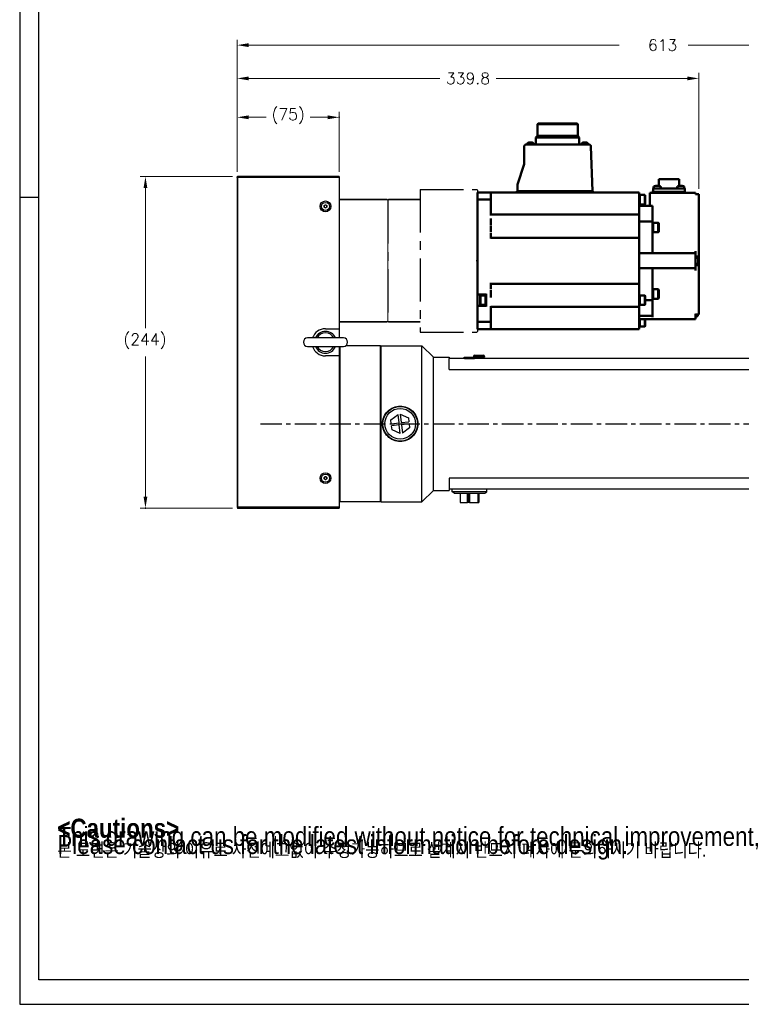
# Model space of a CAD drawing. Extents: x 20147 to 21832, y 4365 to 5553.
# Tile 1 of 19: x 20147 to 20678, y 4365 to 5090. Entities that reach past the tile are written whole.
import ezdxf

# ---------------------------------------------------------------- set-up
doc = ezdxf.new("R2010")
doc.units = 0
doc.header["$LTSCALE"] = 25.4
doc.linetypes.add('CENTER', pattern=[2, 1.25, -0.25, 0.25, -0.25])
doc.layers.get('0').update_dxf_attribs({"linetype": 'CONTINUOUS'})
doc.layers.get('Defpoints').update_dxf_attribs({"linetype": 'CONTINUOUS'})
for name, color, linetype in [('1', 1, 'CENTER'), ('ATA-CENTER', 133, 'CENTER'), ('ATA-TEXT', 7, 'CONTINUOUS')]:
    doc.layers.add(name, color=color, linetype=linetype)
for name, color, linetype, lineweight in [('2d ConnectionPoints', 7, 'CONTINUOUS', 50), ('AM_0', 7, 'CONTINUOUS', 50), ('AM_5_Dimension', 6, 'CONTINUOUS', 13), ('ATA-DIM', 252, 'CONTINUOUS', 25), ('외형선(ISO)', 7, 'CONTINUOUS', 35)]:
    doc.layers.add(name, color=color, linetype=linetype, lineweight=lineweight)
doc.styles.get("Standard").update_dxf_attribs({"font": 'simplex.shx'})
doc.styles.add('주 문자 (ISO)', font='arial.ttf')
doc.dimstyles.new('ata_A1', dxfattribs={"dimtxt": 4.2, "dimasz": 4.2, "dimexe": 2, "dimexo": 2, "dimgap": 2, "dimtad": 0, "dimtih": 1, "dimtoh": 1, "dimdec": 6, "dimdsep": 46, "dimtxsty": 'Standard', "dimcen": 0, "dimclrd": 252, "dimclre": 252, "dimclrt": 4, "dimadec": 6, "dimazin": 2, "dimtfac": 1, "dimtdec": 6, "dimtofl": 0, "dimtmove": 0, "dimatfit": 3, "dimfxl": 0, "dimtolj": 1, "dimtzin": 0, "dimlwd": 0, "dimlwe": 0, "dimarcsym": 0})

# ---------------------------------------------------------------- blocks, each defined once
blk = doc.blocks.new('DDHW')
for p, q in [((20483.62, 4957.94), (20483.62, 4962.6)), ((20483.62, 4962.6), (20483.62, 4957.94)), ((20483.62, 4957.94), (20483.62, 4867.25)), ((20483.62, 4946.35), (20483.62, 4957.94)), ((20483.62, 4867.25), (20483.62, 4936.85)), ((20483.62, 4862.6), (20483.62, 4867.25)), ((20483.62, 4867.25), (20483.62, 4862.6)), ((20381.82, 4862.6), (20381.82, 4855.75))]:
    blk.add_line(p, q)
at = {"color": 7, "linetype": 'Continuous'}
blk.add_line((20483.62, 4962.6), (20483.62, 4862.6), dxfattribs=at)
at = {"ltscale": 0.2}
blk.add_line((20381.82, 4957.6), (20381.82, 4867.6), dxfattribs=at)
at = {"layer": '1', "color": 0}
for p, q in [((20441.62, 4965.1), (20483.12, 4965.1)), ((20441.62, 4965.1), (20441.62, 4860.1)), ((20483.62, 4964.6), (20483.62, 4860.6)), ((20417.82, 4957.1), (20417.82, 4868.1)), ((20441.62, 4860.1), (20483.12, 4860.1))]:
    blk.add_line(p, q, dxfattribs=at)
at = {"layer": '2d ConnectionPoints'}
blk.add_point((20483.62, 4912.6), dxfattribs=at)
at = {"layer": 'AM_0'}
blk.add_line((20483.62, 4962.9), (20483.62, 4862.3), dxfattribs=at)
at = {"layer": 'AM_5_Dimension', "color": 0}
for p, q in [((20483.62, 4964.6), (20483.12, 4965.1)), ((20483.62, 4860.6), (20483.12, 4860.1))]:
    blk.add_line(p, q, dxfattribs=at)
at = {"layer": 'AM_5_Dimension', "color": 0, "ltscale": 0.5}
blk.add_line((20417.82, 4957.1), (20417.82, 4868.1), dxfattribs=at)
at = {"layer": '외형선(ISO)'}
for p, q in [((20381.82, 4957.6), (20417.32, 4957.6)), ((20417.82, 4957.1), (20417.32, 4957.6)), ((20417.82, 4957.1), (20418.32, 4957.6)), ((20417.82, 4957.1), (20418.32, 4957.6)), ((20441.62, 4957.6), (20418.32, 4957.6)), ((20381.82, 4867.6), (20417.32, 4867.6)), ((20417.82, 4868.1), (20417.32, 4867.6)), ((20417.82, 4868.1), (20418.32, 4867.6)), ((20417.82, 4868.1), (20418.32, 4867.6)), ((20441.62, 4867.6), (20418.32, 4867.6))]:
    blk.add_line(p, q, dxfattribs=at)
blk = doc.blocks.new('*D8904')
at = {"color": 0}
for p in [(20307.32, 4974.6), (20239.32, 4730.6), (20307.32, 4730.6)]:
    blk.add_point(p, dxfattribs=at)
at = {"layer": 'ATA-DIM', "color": 252, "lineweight": 0}
for p, q in [((20303.32, 4974.6), (20235.32, 4974.6)), ((20239.32, 4966.2), (20239.32, 4862.98)), ((20239.32, 4739), (20239.32, 4842.21)), ((20303.32, 4730.6), (20235.32, 4730.6))]:
    blk.add_line(p, q, dxfattribs=at)
at = {"layer": 'ATA-DIM', "color": 252}
for points in [[(20240.72, 4966.2), (20237.92, 4966.2), (20239.32, 4974.6)], [(20237.92, 4739), (20240.72, 4739), (20239.32, 4730.6)]]:
    blk.add_solid(points, dxfattribs=at)
at = {"layer": 'ATA-DIM', "color": 4, "ltscale": 0.2, "insert": (20223.15, 4858.98), "char_height": 8.4, "attachment_point": 1}
blk.add_mtext('\\A1;(244)', dxfattribs=at)
blk = doc.blocks.new('*D8972')
at = {"layer": 'ATA-DIM', "color": 252, "lineweight": 0}
for p, q in [((20306.82, 4978.1), (20306.82, 5050.84)), ((20315.22, 5046.84), (20455.92, 5046.84)), ((20638.22, 5046.84), (20497.52, 5046.84)), ((20646.62, 4965.6), (20646.62, 5050.84))]:
    blk.add_line(p, q, dxfattribs=at)
at = {"layer": 'ATA-DIM', "color": 252}
for points in [[(20315.22, 5048.24), (20315.22, 5045.44), (20306.82, 5046.84)], [(20638.22, 5045.44), (20638.22, 5048.24), (20646.62, 5046.84)]]:
    blk.add_solid(points, dxfattribs=at)
at = {"layer": 'Defpoints', "color": 0}
for p in [(20646.62, 5046.84), (20306.82, 4974.1), (20646.62, 4961.6)]:
    blk.add_point(p, dxfattribs=at)
at = {"layer": 'ATA-DIM', "color": 4, "ltscale": 0.2, "insert": (20476.72, 5046.84), "char_height": 8.4, "attachment_point": 5}
blk.add_mtext('\\A1;339.8', dxfattribs=at)
blk = doc.blocks.new('*D8898')
at = {"color": 0}
for p in [(20919.82, 5071.35), (20306.82, 4974.1), (20919.82, 4850.1)]:
    blk.add_point(p, dxfattribs=at)
at = {"layer": 'ATA-DIM', "color": 252, "lineweight": 0}
for p, q in [((20306.82, 4978.1), (20306.82, 5075.35)), ((20919.82, 4854.1), (20919.82, 5075.35)), ((20315.22, 5071.35), (20587.86, 5071.35)), ((20911.42, 5071.35), (20638.79, 5071.35))]:
    blk.add_line(p, q, dxfattribs=at)
at = {"layer": 'ATA-DIM', "color": 252}
for points in [[(20315.22, 5072.75), (20315.22, 5069.95), (20306.82, 5071.35)], [(20911.42, 5069.95), (20911.42, 5072.75), (20919.82, 5071.35)]]:
    blk.add_solid(points, dxfattribs=at)
at = {"layer": 'ATA-DIM', "color": 4, "ltscale": 0.2, "insert": (20591.86, 5075.55), "char_height": 8.4, "attachment_point": 1}
blk.add_mtext('\\A1;   613', dxfattribs=at)
blk = doc.blocks.new('*D8896')
at = {"color": 0}
for p in [(20381.82, 5018.21), (20306.82, 4974.1), (20381.82, 4974.1)]:
    blk.add_point(p, dxfattribs=at)
at = {"layer": 'ATA-DIM', "color": 252, "lineweight": 0}
for p, q in [((20306.82, 4978.1), (20306.82, 5022.21)), ((20315.22, 5018.21), (20328.14, 5018.21)), ((20373.42, 5018.21), (20360.5, 5018.21)), ((20381.82, 4978.1), (20381.82, 5022.21))]:
    blk.add_line(p, q, dxfattribs=at)
at = {"layer": 'ATA-DIM', "color": 252}
for points in [[(20315.22, 5019.61), (20315.22, 5016.81), (20306.82, 5018.21)], [(20373.42, 5016.81), (20373.42, 5019.61), (20381.82, 5018.21)]]:
    blk.add_solid(points, dxfattribs=at)
at = {"layer": 'ATA-DIM', "color": 4, "ltscale": 0.2, "insert": (20332.14, 5024.59), "char_height": 8.4, "attachment_point": 1}
blk.add_mtext('\\A1;(75)', dxfattribs=at)
blk = doc.blocks.new('ata-Border-A1-002')
at = {"color": 253, "ltscale": 0.5}
for p, q in [((0, 594), (0, 0)), ((7, 297), (0, 297)), ((0, 0), (841, 0))]:
    blk.add_line(p, q, dxfattribs=at)
at = {"ltscale": 0.5}
blk.add_line((7, 9), (7, 585), dxfattribs=at)
blk.add_line((834, 9), (7, 9))

msp = doc.modelspace()

# ---------------------------------------------------------------- linework, layer by layer
for p, q in [((20306.8244202, 4974.0983713), (20306.8244202, 4731.0983713)), ((20307.3244202, 4974.0983713), (20306.8244202, 4974.0983713)), ((20307.3244202, 4974.5983713), (20307.3244202, 4974.0983713)), ((20381.8244202, 4974.5983713), (20307.3244202, 4974.5983713)), ((20307.3244202, 4731.0983713), (20307.3244202, 4974.0983713)), ((20307.3244202, 4974.0983713), (20381.8244202, 4974.0983713)), ((20381.8244202, 4974.5983713), (20381.8244202, 4974.0983713)), ((20381.8244202, 4974.0983713), (20381.8244202, 4862.5983713)), ((20370.8244202, 4953.1757215), (20371.8244202, 4953.7530718)), ((20370.8244202, 4952.021021), (20370.8244202, 4953.1757215)), ((20371.8244202, 4951.4436707), (20370.8244202, 4952.021021)), ((20371.8244202, 4953.7530718), (20372.8244202, 4953.1757215)), ((20372.8244202, 4952.021021), (20371.8244202, 4951.4436707)), ((20372.8244202, 4953.1757215), (20372.8244202, 4952.021021)), ((20371.8244202, 4862.5983713), (20381.8244202, 4862.5983713)), ((20384.9744202, 4855.7483713), (20358.6744202, 4855.7483713)), ((20358.6744202, 4849.4483713), (20384.9744202, 4849.4483713)), ((20381.8244202, 4849.4483713), (20381.8244202, 4842.5983713)), ((20382.3244202, 4849.4483713), (20382.3244202, 4735.0983713)), ((20412.3244202, 4850.0983713), (20386.890797, 4850.0983713)), ((20412.8244202, 4849.5983713), (20412.3244202, 4850.0983713)), ((20412.3244202, 4735.0983713), (20412.3244202, 4850.0983713)), ((20412.8244202, 4850.0983713), (20442.8244202, 4850.0983713)), ((20412.8244202, 4735.0983713), (20412.8244202, 4850.0983713)), ((20451.3244202, 4841.5983713), (20442.8244202, 4850.0983713)), ((20442.8244202, 4735.0983713), (20442.8244202, 4850.0983713)), ((20381.8244202, 4842.5983713), (20371.8244202, 4842.5983713)), ((20381.8244202, 4842.5983713), (20381.8244202, 4731.0983713)), ((20480.8244202, 4842.0983713), (20480.8244202, 4841.6983713)), ((20488.8244202, 4842.0983713), (20480.8244202, 4842.0983713)), ((20481.8244202, 4843.0983713), (20487.8244202, 4843.0983713)), ((20488.8244202, 4842.0983713), (20488.8244202, 4841.5983713)), ((20451.3244202, 4841.5983713), (20462.8244202, 4841.5983713)), ((20451.3244202, 4743.5983713), (20451.3244202, 4841.5983713)), ((20462.8244202, 4841.5983713), (20462.8244202, 4840.5983713)), ((20462.8244202, 4832.5983713), (20462.8244202, 4840.5983713)), ((20832.8244202, 4840.5983713), (20462.8244202, 4840.5983713)), ((20473.8244202, 4841.6983713), (20474.0244202, 4841.6983713)), ((20473.8244202, 4841.1983713), (20473.8244202, 4841.6983713)), ((20473.8244202, 4841.1983713), (20474.0244202, 4841.1983713)), ((20473.8244202, 4840.5983713), (20473.8244202, 4841.1983713)), ((20474.0244202, 4841.6983713), (20481.6244202, 4841.6983713)), ((20474.0244202, 4841.6983713), (20474.0244202, 4840.5983713)), ((20474.0394202, 4841.6883713), (20481.6094202, 4841.6883713)), ((20474.0394202, 4841.6883713), (20474.0394202, 4840.6883713)), ((20474.0394202, 4840.6883713), (20481.6094202, 4840.6883713)), ((20474.0394202, 4840.5983713), (20474.0394202, 4840.6883713)), ((20481.6094202, 4840.6883713), (20481.6094202, 4841.6883713)), ((20481.6094202, 4840.6883713), (20481.6094202, 4840.5983713)), ((20481.6244202, 4840.5983713), (20481.6244202, 4841.6983713)), ((20481.6244202, 4841.6983713), (20481.8244202, 4841.6983713)), ((20481.6244202, 4841.1983713), (20481.8244202, 4841.1983713)), ((20481.8244202, 4841.6983713), (20481.8244202, 4841.1983713)), ((20481.8244202, 4841.5983713), (20488.8244202, 4841.5983713)), ((20481.8244202, 4841.1983713), (20481.8244202, 4840.5983713)), ((20482.8244202, 4841.3983713), (20482.8244202, 4840.5983713)), ((20482.8244202, 4841.3983713), (20486.8244202, 4841.3983713)), ((20486.8244202, 4841.3983713), (20486.8244202, 4840.5983713)), ((20462.8244202, 4832.5983713), (20832.8244202, 4832.5983713)), ((20419.9405772, 4795.5893642), (20425.2303503, 4799.5057785)), ((20425.938812, 4793.3024295), (20425.2303503, 4799.5057785)), ((20426.8200168, 4799.6873284), (20432.8566176, 4797.0644577)), ((20426.8200168, 4799.6873284), (20427.5284785, 4793.4839795)), ((20420.275625, 4792.6556577), (20419.9405772, 4795.5893642)), ((20420.275625, 4792.6556577), (20425.938812, 4793.3024295)), ((20426.1203619, 4791.712763), (20420.457175, 4791.0659912)), ((20420.7922228, 4788.1322848), (20420.457175, 4791.0659912)), ((20426.8288236, 4785.5094141), (20426.1203619, 4791.712763)), ((20427.5284785, 4793.4839795), (20433.1916654, 4794.1307513)), ((20433.3732154, 4792.5410848), (20427.7100284, 4791.894313)), ((20427.7100284, 4791.894313), (20428.4184901, 4785.690964)), ((20432.8566176, 4797.0644577), (20433.1916654, 4794.1307513)), ((20433.3732154, 4792.5410848), (20433.7082632, 4789.6073783)), ((20426.8288236, 4785.5094141), (20420.7922228, 4788.1322848)), ((20433.7082632, 4789.6073783), (20428.4184901, 4785.690964)), ((20370.8244202, 4753.1757215), (20371.8244202, 4753.7530718)), ((20370.8244202, 4752.021021), (20370.8244202, 4753.1757215)), ((20371.8244202, 4751.4436707), (20370.8244202, 4752.021021)), ((20371.8244202, 4753.7530718), (20372.8244202, 4753.1757215)), ((20372.8244202, 4752.021021), (20371.8244202, 4751.4436707)), ((20372.8244202, 4753.1757215), (20372.8244202, 4752.021021)), ((20462.8244202, 4752.5983713), (20462.8244202, 4744.5983713)), ((20832.8244202, 4752.5983713), (20462.8244202, 4752.5983713)), ((20451.3244202, 4743.5983713), (20442.8244202, 4735.0983713)), ((20451.3244202, 4743.5983713), (20462.8244202, 4743.5983713)), ((20462.8244202, 4744.5983713), (20462.8244202, 4743.5983713)), ((20462.8244202, 4744.5983713), (20832.8244202, 4744.5983713)), ((20465.1244202, 4742.3921187), (20465.1244202, 4744.5983713)), ((20466.4992312, 4741.5983713), (20465.1244202, 4742.3921187)), ((20490.5244202, 4742.3921187), (20465.1244202, 4742.3921187)), ((20466.4992312, 4741.5983713), (20489.1496092, 4741.5983713)), ((20470.9405772, 4741.5983713), (20470.9405772, 4734.5983713)), ((20476.2303503, 4734.5983713), (20476.2303503, 4741.5983713)), ((20476.938812, 4741.5983713), (20476.938812, 4734.5983713)), ((20477.1203619, 4734.5983713), (20477.1203619, 4741.5983713)), ((20477.8200168, 4741.5983713), (20477.8200168, 4734.5983713)), ((20483.8566176, 4741.5983713), (20483.8566176, 4734.5983713)), ((20484.1916654, 4734.5983713), (20484.1916654, 4741.5983713)), ((20484.3732154, 4741.5983713), (20484.3732154, 4734.5983713)), ((20484.7082632, 4741.5983713), (20484.7082632, 4734.5983713)), ((20489.1496092, 4741.5983713), (20490.5244202, 4742.3921187)), ((20490.5244202, 4742.3921187), (20490.5244202, 4744.5983713)), ((20381.8244202, 4735.5983713), (20382.3244202, 4735.0983713)), ((20412.3244202, 4735.0983713), (20382.3244202, 4735.0983713)), ((20412.8244202, 4735.5983713), (20412.3244202, 4735.0983713)), ((20412.8244202, 4735.0983713), (20442.8244202, 4735.0983713)), ((20470.9405772, 4734.5983713), (20476.2303503, 4734.5983713)), ((20476.938812, 4734.5983713), (20476.2303503, 4734.5983713)), ((20477.1203619, 4734.5983713), (20476.938812, 4734.5983713)), ((20477.8200168, 4734.5983713), (20477.1203619, 4734.5983713)), ((20477.8200168, 4734.5983713), (20483.8566176, 4734.5983713)), ((20483.8566176, 4734.5983713), (20484.1916654, 4734.5983713)), ((20484.3732154, 4734.5983713), (20484.1916654, 4734.5983713)), ((20484.3732154, 4734.5983713), (20484.7082632, 4734.5983713)), ((20306.8244202, 4731.0983713), (20307.3244202, 4731.0983713)), ((20307.3244202, 4731.0983713), (20307.3244202, 4730.5983713)), ((20381.8244202, 4731.0983713), (20307.3244202, 4731.0983713)), ((20307.3244202, 4730.5983713), (20381.8244202, 4730.5983713)), ((20381.8244202, 4731.0983713), (20381.8244202, 4730.5983713))]:
    msp.add_line(p, q)
for centre, radius in [((20371.8244202, 4952.5983713), 4), ((20371.8244202, 4952.5983713), 3), ((20426.8244202, 4792.5983713), 12.7), ((20426.8244202, 4792.5983713), 11.325189), ((20371.8244202, 4752.5983713), 4), ((20371.8244202, 4752.5983713), 3)]:
    msp.add_circle(centre, radius)
for centre, radius, start, end in [((20307.3244202, 4974.0983713), 0.5, 90, 180), ((20371.8244202, 4952.5983713), 1, 120, 180), ((20371.8244202, 4952.5983713), 1, 180, 240), ((20371.8244202, 4952.5983713), 1, 60, 120), ((20371.8244202, 4952.5983713), 1, 240, 300), ((20371.8244202, 4952.5983713), 1, 0, 60), ((20371.8244202, 4952.5983713), 1, 300, 0), ((20371.8244202, 4852.5983713), 10, 90, 161.6391862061), ((20371.8244202, 4852.5983713), 8, 23.1880375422, 156.8119624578), ((20371.8244202, 4852.5983713), 6.88914, 27.2092425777, 152.7907574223), ((20358.6744202, 4852.5983713), 3.15, 90, 270), ((20371.8244202, 4852.5983713), 10, 198.3608137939, 270), ((20371.8244202, 4852.5983713), 8, 203.1880375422, 336.8119624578), ((20371.8244202, 4852.5983713), 6.88914, 207.2092425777, 332.7907574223), ((20384.9744202, 4852.5983713), 3.15, 270, 90), ((20481.8244202, 4842.0983713), 1, 90, 180), ((20487.8244202, 4842.0983713), 1, 0, 90), ((20482.6244202, 4841.3983713), 0.2, 0, 90), ((20487.0244202, 4841.3983713), 0.2, 90, 180), ((20371.8244202, 4752.5983713), 1, 120, 180), ((20371.8244202, 4752.5983713), 1, 180, 240), ((20371.8244202, 4752.5983713), 1, 60, 120), ((20371.8244202, 4752.5983713), 1, 240, 300), ((20371.8244202, 4752.5983713), 1, 0, 60), ((20371.8244202, 4752.5983713), 1, 300, 0), ((20307.3244202, 4731.0983713), 0.5, 180, 270)]:
    msp.add_arc(centre, radius, start, end)
for points, knots in [([(20413.8244202, 4792.5983713), (20413.8244202, 4794.2367184), (20414.1530008, 4795.9804478), (20415.4814786, 4799.1817584), (20416.481068, 4800.6397953), (20418.7831026, 4802.9418299), (20420.2410947, 4803.9413361), (20423.4422482, 4805.2697534), (20425.1859215, 4805.5983713), (20428.4629189, 4805.5983713), (20430.2065922, 4805.2697534), (20433.4077457, 4803.9413361), (20434.8657378, 4802.9418299), (20437.1677724, 4800.6397953), (20438.1673618, 4799.1817584), (20439.4958396, 4795.9804478), (20439.8244202, 4794.2367184), (20439.8244202, 4792.5983713)], [1.9661074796, 1.9661074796, 1.9661074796, 1.9661074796, 2.4576116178, 2.4576116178, 2.949115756, 2.949115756, 3.4406653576, 3.4406653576, 3.9322149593, 3.9322149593, 4.4237645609, 4.4237645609, 4.9153141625, 4.9153141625, 5.4068183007, 5.4068183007, 5.8983224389, 5.8983224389, 5.8983224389, 5.8983224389]), ([(20439.8244202, 4792.5983713), (20439.8244202, 4790.9600241), (20439.4958396, 4789.2162947), (20438.1673618, 4786.0149841), (20437.1677724, 4784.5569472), (20434.8657378, 4782.2549126), (20433.4077457, 4781.2554064), (20430.2065922, 4779.9269891), (20428.4629189, 4779.5983713), (20426.8244202, 4779.5983713), (20425.1859215, 4779.5983713), (20423.4422482, 4779.9269891), (20420.2410947, 4781.2554064), (20418.7831026, 4782.2549126), (20416.481068, 4784.5569472), (20415.4814786, 4786.0149841), (20414.1530008, 4789.2162947), (20413.8244202, 4790.9600241), (20413.8244202, 4792.5983713)], [5.8983224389, 5.8983224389, 5.8983224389, 5.8983224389, 6.3898265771, 6.3898265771, 6.8813307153, 6.8813307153, 7.3728803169, 7.3728803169, 7.8644299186, 7.8644299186, 7.8644299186, 8.3559795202, 8.3559795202, 8.8475291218, 8.8475291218, 9.33903326, 9.33903326, 9.8305373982, 9.8305373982, 9.8305373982, 9.8305373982])]:
    msp.add_open_spline(points, degree=3, knots=knots)
at = {"layer": 'AM_0'}
for p, q in [((20527.7494202, 5013.0983713), (20528.2494202, 5013.5983713)), ((20527.7494202, 5013.0983713), (20557.4994202, 5013.0983713)), ((20527.7494202, 5004.4583713), (20527.7494202, 5013.0983713)), ((20528.2494202, 5013.5983713), (20556.9994202, 5013.5983713)), ((20556.9994202, 5013.5983713), (20557.4994202, 5013.0983713)), ((20557.4994202, 5013.0983713), (20557.4994202, 5004.4583713)), ((20526.6744202, 5003.4583713), (20527.7494202, 5004.4583713)), ((20526.6744202, 5003.4583713), (20558.5744202, 5003.4583713)), ((20526.6744202, 4998.1983713), (20526.6744202, 5003.4583713)), ((20527.7494202, 5004.4583713), (20557.4994202, 5004.4583713)), ((20557.4994202, 5004.4583713), (20558.5744202, 5003.4583713)), ((20558.5744202, 5003.4583713), (20558.5744202, 4998.1983713)), ((20518.1244202, 4996.6983713), (20518.125334, 4996.7507205)), ((20518.1244202, 4983.6983713), (20518.1244202, 4996.6983713)), ((20519.6244202, 4998.1983713), (20565.675887, 4998.1983713)), ((20521.4225264, 4999.5944173), (20523.826314, 4999.5944173)), ((20561.4225264, 4999.5944173), (20563.826314, 4999.5944173)), ((20567.1749733, 4996.7507205), (20568.3222026, 4963.8983713)), ((20513.1244202, 4968.6983713), (20518.1244202, 4983.6983713)), ((20617.2244202, 4967.6894597), (20617.2244202, 4972.5983713)), ((20617.2244202, 4972.5983713), (20632.0244202, 4972.5983713)), ((20632.0244202, 4972.5983713), (20632.0244202, 4967.6894597)), ((20513.1244202, 4963.8983713), (20513.1244202, 4968.6983713)), ((20612.9244202, 4963.2983713), (20612.9244202, 4965.7983713)), ((20612.9244202, 4965.7983713), (20636.3244202, 4965.7983713)), ((20613.2444202, 4965.7983713), (20613.3185449, 4966.6456201)), ((20618.6702955, 4966.6456201), (20618.7444202, 4965.7983713)), ((20630.5044202, 4965.7983713), (20630.5785449, 4966.6456201)), ((20635.9302955, 4966.6456201), (20636.0044202, 4965.7983713)), ((20636.3244202, 4965.7983713), (20636.3244202, 4963.2983713)), ((20483.6244202, 4962.8983713), (20602.6244202, 4962.8983713)), ((20493.6244202, 4945.8983713), (20493.6244202, 4962.8983713)), ((20512.6244202, 4962.8983713), (20512.6244202, 4963.8983713)), ((20512.6244202, 4963.8983713), (20568.6244202, 4963.8983713)), ((20568.6244202, 4963.8983713), (20568.6244202, 4962.8983713)), ((20602.6244202, 4962.8983713), (20602.6244202, 4862.2983713)), ((20602.6244202, 4961.5983713), (20603.1244202, 4961.5983713)), ((20603.1244202, 4961.5983713), (20603.1244202, 4953.5983713)), ((20603.1244202, 4961.0983713), (20606.7744202, 4961.0983713)), ((20606.7744202, 4961.0983713), (20606.7744202, 4954.0983713)), ((20606.7744202, 4961.0983713), (20607.1244202, 4960.7483713)), ((20607.1244202, 4960.7483713), (20607.1244202, 4954.4483713)), ((20610.6244202, 4953.0983713), (20610.6244202, 4962.5983713)), ((20610.6244202, 4962.5983713), (20644.1244202, 4962.5983713)), ((20612.1244202, 4962.5983713), (20612.1244202, 4963.2983713)), ((20612.1244202, 4963.2983713), (20637.1244202, 4963.2983713)), ((20637.1244202, 4963.2983713), (20637.1244202, 4962.5983713)), ((20644.1244202, 4962.5983713), (20644.1244202, 4961.5983713)), ((20644.1244202, 4961.5983713), (20646.6244202, 4961.5983713)), ((20646.6244202, 4961.5983713), (20646.6244202, 4873.1283828)), ((20493.6244202, 4957.6112583), (20483.6244202, 4957.6112583)), ((20603.1244202, 4953.5983713), (20602.6244202, 4953.5983713)), ((20602.6244202, 4953.0983713), (20612.6244202, 4953.0983713)), ((20606.7744202, 4954.0983713), (20603.1244202, 4954.0983713)), ((20607.1244202, 4954.4483713), (20606.7744202, 4954.0983713)), ((20612.6244202, 4918.0983713), (20612.6244202, 4953.0983713)), ((20493.6244202, 4946.5983713), (20602.6244202, 4946.5983713)), ((20493.6244202, 4938.9223891), (20493.6244202, 4943.7743534)), ((20493.6244202, 4933.9223891), (20493.6244202, 4938.2743534)), ((20602.6244202, 4941.5983713), (20612.6244202, 4941.5983713)), ((20612.6244202, 4941.0983713), (20613.1244202, 4941.0983713)), ((20613.1244202, 4941.0983713), (20613.1244202, 4933.0983713)), ((20613.1244202, 4940.5983713), (20616.7244202, 4940.5983713)), ((20616.7244202, 4940.5983713), (20616.7244202, 4933.5983713)), ((20616.7244202, 4940.5983713), (20617.1244202, 4940.1983713)), ((20617.1244202, 4940.1983713), (20617.1244202, 4933.9983713)), ((20493.6244202, 4928.8983713), (20493.6244202, 4933.2743534)), ((20493.6244202, 4929.5983713), (20602.6244202, 4929.5983713)), ((20613.1244202, 4933.0983713), (20612.6244202, 4933.0983713)), ((20616.7244202, 4933.5983713), (20613.1244202, 4933.5983713)), ((20617.1244202, 4933.9983713), (20616.7244202, 4933.5983713)), ((20602.6244202, 4918.0983713), (20644.1244202, 4918.0983713)), ((20644.1244202, 4905.4585152), (20644.1244202, 4919.7382272)), ((20644.1244202, 4915.8483713), (20646.6244202, 4915.8483713)), ((20644.1244202, 4915.3483713), (20644.9716691, 4915.2742466)), ((20602.6244202, 4907.0983713), (20644.1244202, 4907.0983713)), ((20612.6244202, 4871.0983713), (20612.6244202, 4907.0983713)), ((20644.9716691, 4909.9224959), (20644.1244202, 4909.8483713)), ((20644.1244202, 4909.3483713), (20646.6244202, 4909.3483713)), ((20493.6244202, 4891.9223891), (20493.6244202, 4896.2983713)), ((20493.6244202, 4895.5983713), (20602.6244202, 4895.5983713)), ((20490.1244202, 4887.8483713), (20483.6244202, 4887.8483713)), ((20485.6244202, 4886.7483713), (20485.9744202, 4887.0983713)), ((20485.6244202, 4886.7483713), (20485.6244202, 4880.4483713)), ((20485.9744202, 4887.0983713), (20485.9744202, 4880.0983713)), ((20485.9744202, 4887.0983713), (20489.6244202, 4887.0983713)), ((20489.6244202, 4887.5983713), (20489.6244202, 4879.5983713)), ((20489.6244202, 4887.5983713), (20490.1244202, 4887.5983713)), ((20490.1244202, 4878.8483713), (20490.1244202, 4888.3483713)), ((20493.6244202, 4885.608226), (20493.6244202, 4891.2743534)), ((20602.6244202, 4887.5983713), (20603.1244202, 4887.5983713)), ((20603.1244202, 4887.5983713), (20603.1244202, 4879.5983713)), ((20603.1244202, 4887.0983713), (20606.7744202, 4887.0983713)), ((20606.7744202, 4887.0983713), (20606.7744202, 4880.0983713)), ((20606.7744202, 4887.0983713), (20607.1244202, 4886.7483713)), ((20607.1244202, 4886.7483713), (20607.1244202, 4880.4483713)), ((20612.6244202, 4892.0983713), (20613.1244202, 4892.0983713)), ((20613.1244202, 4892.0983713), (20613.1244202, 4884.0983713)), ((20613.1244202, 4891.5983713), (20616.7244202, 4891.5983713)), ((20616.7244202, 4891.5983713), (20616.7244202, 4884.5983713)), ((20616.7244202, 4891.5983713), (20617.1244202, 4891.1983713)), ((20617.1244202, 4891.1983713), (20617.1244202, 4884.9983713)), ((20490.1244202, 4879.3483713), (20483.6244202, 4879.3483713)), ((20485.9744202, 4880.0983713), (20485.6244202, 4880.4483713)), ((20489.6244202, 4880.0983713), (20485.9744202, 4880.0983713)), ((20490.1244202, 4879.5983713), (20489.6244202, 4879.5983713)), ((20493.6244202, 4862.2983713), (20493.6244202, 4879.2983713)), ((20493.6244202, 4878.5983713), (20602.6244202, 4878.5983713)), ((20603.1244202, 4879.5983713), (20602.6244202, 4879.5983713)), ((20606.7744202, 4880.0983713), (20603.1244202, 4880.0983713)), ((20607.1244202, 4880.4483713), (20606.7744202, 4880.0983713)), ((20607.1244202, 4883.5983713), (20612.6244202, 4883.5983713)), ((20613.1244202, 4884.0983713), (20612.6244202, 4884.0983713)), ((20616.7244202, 4884.5983713), (20613.1244202, 4884.5983713)), ((20617.1244202, 4884.9983713), (20616.7244202, 4884.5983713)), ((20602.6244202, 4872.0983713), (20612.6244202, 4872.0983713)), ((20644.1244202, 4869.5983713), (20644.1244202, 4873.5965129)), ((20646.6244202, 4873.1283828), (20644.1244202, 4873.1283828)), ((20644.9716691, 4871.6724959), (20644.1244202, 4871.5983713)), ((20493.6244202, 4867.5854842), (20483.6244202, 4867.5854842)), ((20602.6244202, 4869.5983713), (20644.1244202, 4869.5983713)), ((20603.1244202, 4863.5983713), (20602.6244202, 4863.5983713)), ((20603.1244202, 4869.5983713), (20603.1244202, 4863.5983713)), ((20606.7744202, 4864.0983713), (20603.1244202, 4864.0983713)), ((20606.7744202, 4869.5983713), (20606.7744202, 4864.0983713)), ((20607.1244202, 4864.4483713), (20606.7744202, 4864.0983713)), ((20607.1244202, 4869.5983713), (20607.1244202, 4864.4483713)), ((20483.6244202, 4862.2983713), (20602.6244202, 4862.2983713))]:
    msp.add_line(p, q, dxfattribs=at)
for points in [[(20519.6244202, 4998.1983713), (20519.4936866, 4998.1926633), (20519.3639479, 4998.1755829), (20519.2361916, 4998.14726), (20519.11139, 4998.1079102), (20518.9904928, 4998.0578329), (20518.8744202, 4997.9974094), (20518.7640555, 4997.9270993), (20518.6602388, 4997.8474379), (20518.56376, 4997.7590314), (20518.4753535, 4997.6625527), (20518.3956921, 4997.5587359), (20518.3253821, 4997.4483713), (20518.2649585, 4997.3322986), (20518.2148813, 4997.2114015), (20518.1755315, 4997.0865998), (20518.1472086, 4996.9588435), (20518.1301282, 4996.8291049), (20518.125334, 4996.7507205)], [(20567.1749733, 4996.7507205), (20567.1647063, 4996.8811753), (20567.1431084, 4997.0102388), (20567.1103442, 4997.1369288), (20567.0666628, 4997.2602811), (20567.0123968, 4997.379357), (20566.9479592, 4997.4932501), (20566.8738403, 4997.6010938), (20566.7906043, 4997.7020672), (20566.6988846, 4997.7954018), (20566.5993792, 4997.8803874), (20566.4928456, 4997.9563771), (20566.3800944, 4998.0227926), (20566.2619837, 4998.0791285), (20566.1394125, 4998.124956), (20566.0133136, 4998.1599263), (20565.8846467, 4998.1837734), (20565.754391, 4998.1963156), (20565.675887, 4998.1983713)]]:
    msp.add_lwpolyline(points, dxfattribs=at)
for centre, radius, start, end in [((20521.5210352, 4998.0976555), 1.5, 93.7654683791, 176.1500438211), ((20522.6244202, 4992.6983713), 7, 80.1133759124, 99.8866240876), ((20523.7278052, 4998.0976555), 1.5, 3.8499561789, 86.2345316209), ((20561.5210352, 4998.0976555), 1.5, 93.7654683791, 176.1500438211), ((20562.6244202, 4992.6983713), 7, 80.1133759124, 99.8866240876), ((20563.7278052, 4998.0976555), 1.5, 3.8499561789, 86.2345316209), ((20614.3147396, 4966.5584644), 1, 106.2570278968, 175), ((20615.9944202, 4960.7983713), 7, 73.7429721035, 106.2570278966), ((20617.6741008, 4966.5584644), 1, 5, 73.7429721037), ((20631.5747396, 4966.5584644), 1, 106.2570278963, 175), ((20633.2544202, 4960.7983713), 7, 73.7429721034, 106.2570278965), ((20634.9341008, 4966.5584644), 1, 5, 73.7429721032), ((20644.8845133, 4914.2780519), 1, 16.2570278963, 85.0000000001), ((20639.1244202, 4912.5983713), 7, 343.7429721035, 16.2570278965), ((20644.8845133, 4910.9186906), 1, 274.9999999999, 343.7429721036), ((20644.8845133, 4872.6686906), 1, 274.9999999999, 343.7429721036), ((20639.1244202, 4874.3483713), 7, 343.7429721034, 349.9630022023)]:
    msp.add_arc(centre, radius, start, end, dxfattribs=at)
at = {"layer": 'ATA-CENTER', "ltscale": 0.5}
msp.add_line((20323.880792, 4792.5983713), (21243.1417559, 4792.5983713), dxfattribs=at)

# ---------------------------------------------------------------- block references
at = {"xscale": 2, "yscale": 2, "zscale": 2}
msp.add_blockref('ata-Border-A1-002', (20146.763264, 4365.2509539), dxfattribs=at)
msp.add_blockref('ata-Border-A1-002', (20146.763264, 4365.2509539), dxfattribs=at)
at = {"ltscale": 0.2}
msp.add_blockref('DDHW', (0, 0), dxfattribs=at)

# ---------------------------------------------------------------- texts
at = {"layer": 'ATA-TEXT', "color": 7, "attachment_point": 1, "style": '주 문자 (ISO)'}
for s, insert, char_height, line_spacing_factor in [('{\\fArial|b1|i0|c129|p34;\\H3.42860x;\\L<ATA SERVO PRESS>SERVO PRESS>}\\P{\\fArial|b0|i0|c129|p34;\\H2.57145x;MODEL : OACIS-}{\\fArial|b0|i0|c0|p34;\\H2.57145x;P010}{\\fArial|b0|i0|c129|p34;\\H2.57145x;-300-200-A}{\\fArial|b0|i0|c0|p34;\\H2.57145x;6}\\P{\\fArial|b0|i0|c129|p34;\\H2.57145x;MAX LOAD : ±}{\\fArial|b0|i0|c0|p34;\\H2.57145x;10}{\\fArial|b0|i0|c129|p34;\\H2.57145x; kN}\\P{\\fArial|b0|i0|c129|p34;\\H2.57145x;TRAVEL : 300 mm}\\P{\\fArial|b0|i0|c129|p34;\\H2.57145x;MAX SPEED : 200 mm/s}\\P{\\fArial|b0|i0|c129|p34;\\H1.71439x;□ Max allowable tooling weight is 1% of full capacity.}\\P{\\fArial|b0|i0|c129|p34;\\H1.71439x;□ Position Repeatability  }{\\fArial|b0|i0|c129|p34;\\H1.71439x;<}{\\fArial|b0|i0|c129|p34;\\H1.71439x; 0.01 mm}\\P{\\fArial|b0|i0|c129|p34;\\H1.71439x;□ Load Linearity }{\\fArial|b0|i0|c129|p34;\\H1.71439x;<}{\\fArial|b0|i0|c129|p34;\\H1.71439x; 0.5 % of Full Capa}\\P{\\fArial|b0|i0|c129|p34;\\H1.71439x;□ Load Accuracy }{\\fArial|b0|i0|c129|p34;\\H1.71439x;<}{\\fArial|b0|i0|c129|p34;\\H1.71439x; 1 %  of Full Capa}', (20186.506241, 5507.5558759), 7, 1.151952), ('{\\fArial|b1|i0|c129|p34;\\H2.00000x;<Cautions> }\\P{\\fArial|b0|i0|c129|p34;\\H2.00000x;This drawing can be modified without notice for technical improvement,}\\P{\\fArial|b0|i0|c129|p34;\\H2.00000x;Please contact us for the latest information before design.}\\P{\\fGulim|b0|i0|c129|p50;\\H1.42857x;본 도면은 기술상의 이유로 사전예고없이 수정가능하므로 설계시 반드시 폐사에 문의하시기 바랍니다}{\\fArial|b0|i0|c129|p34;\\H1.42857x;.}', (20174.4097479, 4501.8864711), 6.9999998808, 0.257143)]:
    msp.add_mtext(s, dxfattribs=dict(at, insert=insert, char_height=char_height, line_spacing_factor=line_spacing_factor))

# ---------------------------------------------------------------- dimensions: what is measured, and where the dimension line sits
at = {"layer": 'ATA-DIM'}
for base, p1, p2, angle, text, override, picture, middle in [((20919.8244202, 5071.3452648), (20306.8244202, 4974.0983713), (20919.8244202, 4850.0983713), 180, '   <>', {"dimscale": 2, "dimdec": 3, "dimpost": '', "dimtol": 0, "dimlim": 0, "dimtp": 0, "dimtm": 0, "dimtfac": 0.857143, "dimtdec": 2, "dimtolj": 1, "dimtzin": 0}, '*D8898', (20613.3244202, 5071.3452648)), ((20381.8244202, 5018.2050271), (20306.8244202, 4974.0983713), (20381.8244202, 4974.0983713), 180, '(<>)', {"dimscale": 2, "dimdec": 3, "dimtfac": 0.857143, "dimtdec": 2}, '*D8896', (20344.3244202, 5018.2050271)), ((20239.3244202, 4730.5983713), (20307.3244202, 4974.5983713), (20307.3244202, 4730.5983713), 90, '(<>)', {"dimscale": 2, "dimdec": 3, "dimtol": 0, "dimlim": 0, "dimtp": 0, "dimtm": 0, "dimtfac": 0.857143, "dimtdec": 2, "dimtolj": 1, "dimtzin": 0}, '*D8904', (20239.3244202, 4852.5983713))]:
    dim = msp.add_linear_dim(base=base, p1=p1, p2=p2, angle=angle, text=text, dimstyle='ata_A1', override=override, dxfattribs=at)
    dim.commit()
    dim.dimension.update_dxf_attribs({"geometry": picture, "text_midpoint": middle, "dimtype": 160})
dim = msp.add_linear_dim(base=(20646.6244202, 5046.8431392), p1=(20306.8244202, 4974.0983713), p2=(20646.6244202, 4961.5983713), dimstyle='ata_A1', override={"dimscale": 2, "dimdec": 3, "dimtfac": 0.857143, "dimtdec": 2, "dimtfill": 0}, dxfattribs=at)
dim.commit()
dim.dimension.update_dxf_attribs({"geometry": '*D8972', "text_midpoint": (20476.7244202, 5046.8431392)})

doc.saveas('drawing.dxf')
